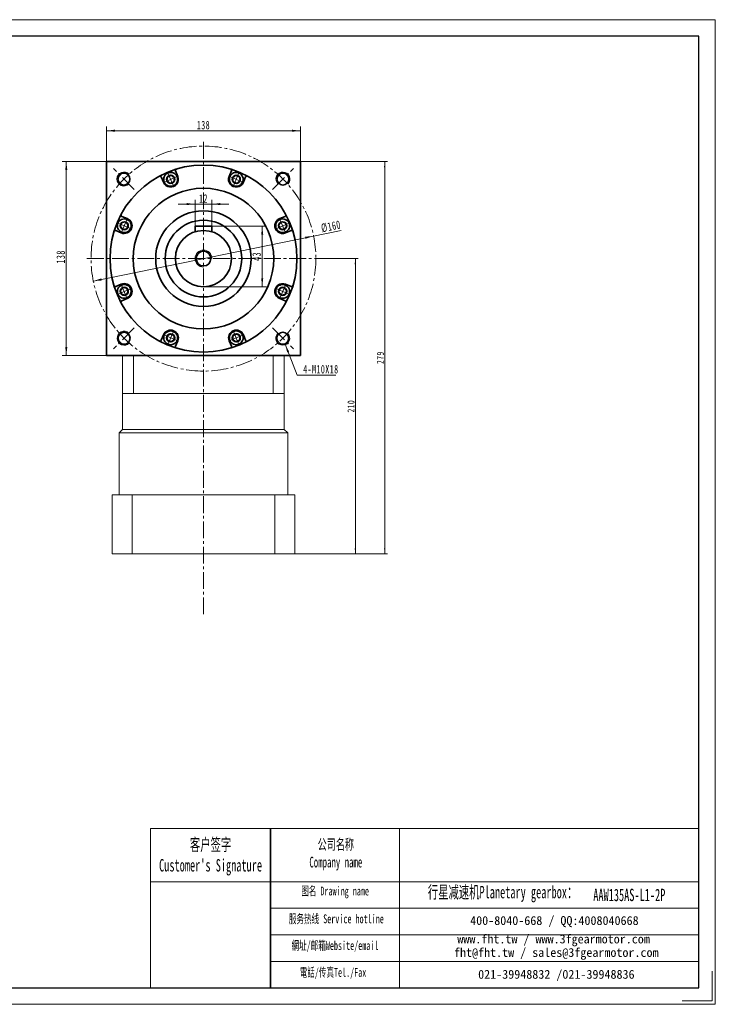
# Model space of a CAD drawing. Header units: millimetres. Extents: x -437 to 553, y -266 to 435.
# Tile 3 of 3: x 58 to 553, y -266 to 434. Entities that reach past the tile are written whole.
import ezdxf

# ---------------------------------------------------------------- set-up
doc = ezdxf.new("R2010")
doc.units = ezdxf.units.MM
doc.set_wipeout_variables(frame=1)
doc.linetypes.add('点画线', pattern=[18, 12, -2, 2, -2])
doc.layers.get('0').update_dxf_attribs({"lineweight": 35})
for name, color, linetype, lineweight in [('7标注层', 4, 'Continuous', 18), ('SLD-0', 7, 'Continuous', 18), ('中心线层', 1, '点画线', 18), ('图框_外框线', 7, 'Continuous', 18), ('尺寸线层', 3, 'Continuous', 18), ('粗实线层', 7, 'Continuous', 35)]:
    doc.layers.add(name, color=color, linetype=linetype, lineweight=lineweight)
doc.styles.add('SLDTEXTSTYLE4', font='txt', dxfattribs={"width": 0.611111})
doc.styles.add('标准', font='txt', dxfattribs={"width": 0.667})
doc.dimstyles.new('a4-1-1', dxfattribs={"dimtxt": 3, "dimasz": 3, "dimexe": 1.5, "dimexo": 0, "dimgap": 0.5, "dimtad": 1, "dimdec": 3, "dimdsep": 46, "dimtxsty": '标准', "dimblk": '_CAXARROW', "dimcen": 0, "dimdle": 6, "dimazin": 2, "dimtfac": 0.707107, "dimtdec": 3, "dimtix": 1, "dimtmove": 2, "dimatfit": 3, "dimfxl": 0, "dimfrac": 2, "dimtolj": 1, "dimarcsym": 0})
doc.dimstyles.new('标准', dxfattribs={"dimtxt": 3.5, "dimasz": 4, "dimexe": 2, "dimexo": 0, "dimtad": 1, "dimdsep": 46, "dimtxsty": '标准', "dimblk": '_CAXARROW', "dimcen": 0, "dimdle": 8, "dimazin": 2, "dimtfac": 0.707107, "dimtdec": 3, "dimtmove": 2, "dimatfit": 3, "dimfxl": 0, "dimfrac": 2, "dimtolj": 1, "dimarcsym": 0})

# ---------------------------------------------------------------- blocks, each defined once
blk = doc.blocks.new('*X2')
at = {"layer": '尺寸线层', "linetype": 'Continuous'}
for points in [[(91.35, 333.59), (92.1, 327.59), (90.6, 327.59)], [(91.35, 195.59), (92.1, 201.59), (90.6, 201.59)]]:
    blk.add_hatch(color=0, dxfattribs=at).paths.add_polyline_path(points, flags=0)
at = {"layer": '尺寸线层', "color": 0, "linetype": 'Continuous'}
for p, q in [((122.24, 333.59), (88.35, 333.59)), ((91.35, 333.59), (91.35, 195.59)), ((122.24, 195.59), (88.35, 195.59))]:
    blk.add_line(p, q, dxfattribs=at)
at = {"layer": '尺寸线层', "color": 0, "insert": (87.38, 265.79), "char_height": 6, "width": 15.558, "attachment_point": 5, "rotation": 90, "line_spacing_factor": 1.15057, "style": '标准'}
blk.add_mtext('\\T1.1;138', dxfattribs=at)
blk = doc.blocks.new('_CAXARROW')
blk.add_hatch(color=0).paths.add_polyline_path([(0, 0), (-1, 0.125), (-1, -0.125)], flags=0)
blk = doc.blocks.new('*X3')
at = {"layer": '尺寸线层', "linetype": 'Continuous'}
for points in [[(119.98, 355.5), (125.98, 356.25), (125.98, 354.75)], [(257.98, 355.5), (251.98, 356.25), (251.98, 354.75)]]:
    blk.add_hatch(color=0, dxfattribs=at).paths.add_polyline_path(points, flags=0)
at = {"layer": '尺寸线层', "color": 0, "linetype": 'Continuous'}
for p, q in [((119.98, 331.33), (119.98, 358.5)), ((257.98, 331.33), (257.98, 358.5)), ((119.98, 355.5), (257.98, 355.5))]:
    blk.add_line(p, q, dxfattribs=at)
at = {"layer": '尺寸线层', "color": 0, "insert": (188.98, 359.47), "char_height": 6, "width": 15.558, "attachment_point": 5, "line_spacing_factor": 1.15057, "style": '标准'}
blk.add_mtext('\\T1.1;138', dxfattribs=at)
blk = doc.blocks.new('*X15')
at = {"layer": '尺寸线层', "linetype": 'Continuous'}
for points in [[(267.36, 280.62), (261.63, 278.68), (261.33, 280.15)], [(110.61, 248.56), (116.63, 249.02), (116.33, 250.49)]]:
    blk.add_hatch(color=0, dxfattribs=at).paths.add_polyline_path(points, flags=0)
at = {"layer": '尺寸线层', "color": 0, "linetype": 'Continuous'}
blk.add_line((286.97, 284.63), (110.61, 248.56), dxfattribs=at)
at = {"layer": '尺寸线层', "color": 0, "insert": (279.71, 287.46), "char_height": 6, "width": 26.1925, "attachment_point": 5, "rotation": 11.55918, "line_spacing_factor": 1.15057, "style": '标准'}
blk.add_mtext('\\T1.1;%%C160', dxfattribs=at)
blk = doc.blocks.new('*X19')
at = {"layer": '尺寸线层', "linetype": 'Continuous'}
blk.add_hatch(color=0, dxfattribs=at).paths.add_polyline_path([(-9.87, 22.08), (-6.98, 16.77), (-8.38, 16.22)], flags=0)
at = {"layer": '尺寸线层', "color": 0, "linetype": 'Continuous'}
blk.add_line((-9.87, 22.08), (-1.21, 0), dxfattribs=at)
at = {"layer": '尺寸线层', "color": 0}
for p, q in [((-1.21, 0), (0, 0)), ((0, 0), (26.16, 0)), ((0, 0), (0, 0))]:
    blk.add_line(p, q, dxfattribs=at)
at = {"layer": '尺寸线层', "color": 0, "insert": (3, 1.2), "char_height": 6, "width": 46.3194, "attachment_point": 7, "line_spacing_factor": 1.15057, "style": '标准'}
blk.add_mtext('\\T1.1;4-M10X18', dxfattribs=at)
blk = doc.blocks.new('*X22')
at = {"layer": '中心线层', "linetype": '点画线', "lineweight": 18}
for p, q in [((-5.64, 0), (5.64, 0)), ((0, -5.64), (0, 5.64))]:
    blk.add_line(p, q, dxfattribs=at)
at = {"layer": '粗实线层'}
for p, q in [((-2.89, 0), (-1.44, 2.5)), ((-2.89, 0), (-1.44, -2.5)), ((-1.44, 2.5), (1.44, 2.5)), ((2.89, 0), (1.44, 2.5)), ((2.89, 0), (1.44, 2.5)), ((2.89, 0), (1.44, -2.5)), ((-1.44, -2.5), (1.44, -2.5))]:
    blk.add_line(p, q, dxfattribs=at)
blk.add_circle((0, 0), 2.89, dxfattribs=at)
for start, end in [(0, 180), (180, 360)]:
    blk.add_arc((0, 0), 4.89, start, end, dxfattribs=at)
blk = doc.blocks.new('*X29')
at = {"layer": '尺寸线层', "linetype": 'Continuous'}
for points in [[(230.79, 287.59), (231.54, 281.59), (230.04, 281.59)], [(230.79, 244.59), (231.54, 250.59), (230.04, 250.59)]]:
    blk.add_hatch(color=0, dxfattribs=at).paths.add_polyline_path(points, flags=0)
at = {"layer": '尺寸线层', "color": 0, "linetype": 'Continuous'}
for p, q in [((194.98, 287.59), (233.79, 287.59)), ((230.79, 287.59), (230.79, 244.59)), ((188.98, 244.59), (233.79, 244.59))]:
    blk.add_line(p, q, dxfattribs=at)
at = {"layer": '尺寸线层', "color": 0, "insert": (226.82, 266.09), "char_height": 6, "width": 12, "attachment_point": 5, "rotation": 90, "line_spacing_factor": 1.15057, "style": '标准'}
blk.add_mtext('\\T1.1;43', dxfattribs=at)
blk = doc.blocks.new('*X30')
at = {"layer": '尺寸线层', "linetype": 'Continuous'}
for points in [[(182.98, 303.34), (176.98, 302.59), (176.98, 304.09)], [(194.98, 303.34), (200.98, 302.59), (200.98, 304.09)]]:
    blk.add_hatch(color=0, dxfattribs=at).paths.add_polyline_path(points, flags=0)
at = {"layer": '尺寸线层', "color": 0, "linetype": 'Continuous'}
for p, q in [((206.98, 303.34), (170.98, 303.34)), ((182.98, 287.59), (182.98, 306.34)), ((194.98, 287.59), (194.98, 306.34))]:
    blk.add_line(p, q, dxfattribs=at)
at = {"layer": '尺寸线层', "color": 0, "insert": (188.98, 307.3), "char_height": 6, "width": 12, "attachment_point": 5, "line_spacing_factor": 1.15057, "style": '标准'}
blk.add_mtext('\\T1.1;12', dxfattribs=at)
blk = doc.blocks.new('*X45')
at = {"layer": '尺寸线层', "linetype": 'Continuous'}
for points in [[(317.97, 333.59), (318.47, 329.59), (317.47, 329.59)], [(317.97, 54.59), (318.47, 58.59), (317.47, 58.59)]]:
    blk.add_hatch(color=0, dxfattribs=at).paths.add_polyline_path(points, flags=0)
at = {"layer": '尺寸线层', "color": 0, "linetype": 'Continuous'}
for p, q in [((257.98, 333.59), (319.97, 333.59)), ((317.97, 333.59), (317.97, 54.59)), ((253.98, 54.59), (319.97, 54.59))]:
    blk.add_line(p, q, dxfattribs=at)
at = {"layer": '尺寸线层', "color": 0, "insert": (314.87, 194.09), "char_height": 5, "width": 13.2174, "attachment_point": 5, "rotation": 90, "line_spacing_factor": 1.15057, "style": '标准'}
blk.add_mtext('\\T1.1;279', dxfattribs=at)
blk = doc.blocks.new('*X46')
at = {"layer": '尺寸线层', "linetype": 'Continuous'}
for points in [[(297.08, 264.59), (297.58, 260.59), (296.58, 260.59)], [(297.08, 54.59), (297.58, 58.59), (296.58, 58.59)]]:
    blk.add_hatch(color=0, dxfattribs=at).paths.add_polyline_path(points, flags=0)
at = {"layer": '尺寸线层', "color": 0, "linetype": 'Continuous'}
for p, q in [((271.98, 264.59), (299.08, 264.59)), ((297.08, 264.59), (297.08, 54.59)), ((253.98, 54.59), (299.08, 54.59))]:
    blk.add_line(p, q, dxfattribs=at)
at = {"layer": '尺寸线层', "color": 0, "insert": (293.99, 159.59), "char_height": 5, "width": 13.5058, "attachment_point": 5, "rotation": 90, "line_spacing_factor": 1.15057, "style": '标准'}
blk.add_mtext('\\T1.1;210', dxfattribs=at)

msp = doc.modelspace()

# ---------------------------------------------------------------- linework, layer by layer
at = {"color": 7, "linetype": 'Continuous', "lineweight": 15}
for p, q in [((131.4825, 195.5867), (131.4825, 168.5867)), ((139.2859, 168.5867), (139.2859, 195.5867)), ((238.6791, 195.5867), (238.6791, 168.5867)), ((246.4825, 168.5867), (246.4825, 195.5867)), ((131.4825, 168.5867), (131.4825, 143.0867)), ((131.4825, 168.5867), (139.2859, 168.5867)), ((188.9825, 168.5867), (139.2859, 168.5867)), ((238.6791, 168.5867), (188.9825, 168.5867)), ((238.6791, 168.5867), (246.4825, 168.5867)), ((246.4825, 143.0867), (246.4825, 168.5867)), ((131.4825, 143.0867), (128.9825, 140.5867)), ((128.9825, 140.5867), (128.9825, 96.5867)), ((128.9825, 140.5867), (248.9825, 140.5867)), ((131.4825, 143.0867), (188.9825, 143.0867)), ((188.9825, 143.0867), (246.4825, 143.0867)), ((248.9825, 140.5867), (246.4825, 143.0867)), ((248.9825, 96.5867), (248.9825, 140.5867)), ((123.9825, 96.5867), (123.9825, 54.5867)), ((138.1765, 96.5867), (123.9825, 96.5867)), ((138.1765, 54.5867), (138.1765, 96.5867)), ((239.7885, 96.5867), (138.1765, 96.5867)), ((239.7885, 96.5867), (239.7885, 54.5867)), ((253.9825, 96.5867), (239.7885, 96.5867)), ((253.9825, 54.5867), (253.9825, 96.5867)), ((123.9825, 54.5867), (138.1765, 54.5867)), ((239.7885, 54.5867), (138.1765, 54.5867)), ((239.7885, 54.5867), (253.9825, 54.5867))]:
    msp.add_line(p, q, dxfattribs=at)
msp.add_line((236.5932, -140.8264), (236.5932, -254.0214))
for centre, start, end in [((132.4041, 321.1454), 43.2191625, 315.1591555), ((245.5609, 321.1454), 313.1992681, 224.8408445), ((132.5221, 207.9102), 46.7509794, 316.9002039), ((245.4429, 207.9102), 133.2490206, 46.6813654)]:
    msp.add_arc(centre, 5, start, end, dxfattribs=at)
at = {"layer": '7标注层', "color": 0}
msp.add_line((151.2052, -140.8264), (151.2052, -254.002), dxfattribs=at)
at = {"layer": '中心线层'}
for p, q in [((188.9825, 11.6253), (188.9825, 347.5867)), ((139.7422, 313.8271), (124.8858, 328.6834)), ((238.2229, 313.8271), (253.0793, 328.6834)), ((105.9825, 264.5867), (271.9825, 264.5867)), ((139.7422, 215.3464), (124.8858, 200.49)), ((238.2229, 215.3464), (253.0793, 200.49))]:
    msp.add_line(p, q, dxfattribs=at)
msp.add_circle((188.9825, 264.5867), 80, dxfattribs=at)
at = {"layer": '图框_外框线'}
for p, q in [((151.2052, -140.8264), (236.5932, -140.8264)), ((236.5932, -140.8264), (236.5932, -254.002)), ((236.5932, -140.8264), (541.4527, -140.8264)), ((328.593, -140.8264), (328.593, -254.002)), ((151.2052, -178.5932), (236.5932, -178.5932)), ((236.5932, -178.5932), (541.4527, -178.5932)), ((236.5932, -197.4766), (541.4527, -197.4766)), ((236.5932, -216.36), (541.4527, -216.36)), ((236.5932, -235.2434), (541.4527, -235.2434))]:
    msp.add_line(p, q, dxfattribs=at)
at = {"layer": '图框_外框线', "color": 3}
msp.add_lwpolyline([(550.884, -242.213), (550.884, -263.4333), (529.6636, -263.4333)], dxfattribs=at)
at = {"layer": '粗实线层'}
for p, q in [((257.9825, 333.5867), (119.9825, 333.5867)), ((119.9825, 333.5867), (119.9825, 195.5867)), ((257.9825, 195.5867), (257.9825, 333.5867)), ((160.5575, 318.8386), (158.9591, 322.6973)), ((170.7202, 323.0481), (169.1218, 326.9069)), ((207.2449, 323.0481), (208.8432, 326.9069)), ((217.4075, 318.8386), (219.0059, 322.6973)), ((134.7306, 293.0117), (130.8719, 294.6101)), ((243.2344, 293.0117), (247.0932, 294.6101)), ((194.9825, 287.5867), (182.9825, 287.5867)), ((182.9825, 287.5867), (182.9825, 283.6655)), ((194.9825, 287.5867), (194.9825, 283.6655)), ((130.5211, 282.8491), (126.6623, 284.4474)), ((247.4439, 282.8491), (251.3027, 284.4474)), ((130.5211, 246.3244), (126.6623, 244.726)), ((247.4439, 246.3244), (251.3027, 244.726)), ((134.7306, 236.1617), (130.8719, 234.5633)), ((243.2344, 236.1617), (247.0932, 234.5633)), ((160.5575, 210.3348), (158.9591, 206.4761)), ((217.4075, 210.3348), (219.0059, 206.4761)), ((170.7202, 206.1253), (169.1218, 202.2665)), ((207.2449, 206.1253), (208.8432, 202.2665)), ((119.9825, 195.5867), (257.9825, 195.5867)), ((131.4825, 195.5867), (246.4825, 195.5867))]:
    msp.add_line(p, q, dxfattribs=at)
for centre, radius in [((188.9825, 264.5867), 66.5), ((132.4041, 321.1454), 4.25), ((245.5609, 321.1454), 4.25), ((188.9825, 264.5867), 50), ((188.9825, 264.5867), 34), ((188.9825, 264.5867), 27.25), ((188.9825, 264.5867), 20), ((188.9825, 264.5867), 5.25), ((132.5221, 207.9102), 4.25), ((245.4429, 207.9102), 4.25)]:
    msp.add_circle(centre, radius, dxfattribs=at)
for centre, radius, start, end in [((158.0353, 322.3147), 1, 22.4999699, 118.1952849), ((165.6388, 320.9434), 5.5, 202.5, 22.5), ((170.0457, 327.2895), 1, 106.8047151, 202.5000301), ((212.3262, 320.9434), 5.5, 157.5, 337.5), ((207.9193, 327.2895), 1, 337.4999699, 73.1952849), ((219.9298, 322.3147), 1, 61.8047151, 157.5000301), ((131.2545, 295.534), 1, 151.8047151, 247.5000301), ((246.7105, 295.534), 1, 292.4999699, 28.1952849), ((132.6259, 287.9304), 5.5, 247.5, 67.5), ((245.3392, 287.9304), 5.5, 112.5, 292.5), ((126.2797, 283.5235), 1, 67.4999699, 163.1952849), ((251.6854, 283.5235), 1, 16.8047151, 112.5000301), ((126.2797, 245.6499), 1, 196.8047151, 292.5000301), ((132.6259, 241.243), 5.5, 292.5, 112.5), ((245.3392, 241.243), 5.5, 67.5, 247.5), ((251.6854, 245.6499), 1, 247.4999699, 343.1952849), ((131.2545, 233.6394), 1, 112.4999699, 208.1952849), ((246.7105, 233.6394), 1, 331.8047151, 67.5000301), ((165.6388, 208.2301), 5.5, 337.5, 157.5), ((212.3262, 208.2301), 5.5, 22.5, 202.5), ((158.0353, 206.8587), 1, 241.8047151, 337.5000301), ((219.9298, 206.8587), 1, 202.4999699, 298.1952849), ((170.0457, 201.8839), 1, 157.4999699, 253.1952849), ((207.9193, 201.8839), 1, 286.8047151, 22.5000301)]:
    msp.add_arc(centre, radius, start, end, dxfattribs=at)
at = {"layer": '粗实线层', "lineweight": 18}
msp.add_arc((188.9825, 264.5867), 6, 0, 270, dxfattribs=at)

# ---------------------------------------------------------------- block references
at = {"layer": '尺寸线层'}
msp.add_blockref('*X19', (256.9457, 181.6051), dxfattribs=at)
at = {"layer": '粗实线层', "rotation": 337.5000000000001}
msp.add_blockref('*X22', (212.3262, 320.9434), dxfattribs=at)

# ---------------------------------------------------------------- texts
at = {"layer": 'SLD-0', "color": 1, "attachment_point": 2, "style": 'SLDTEXTSTYLE4'}
for s, insert, char_height, width in [("{\\fSimSun|b1|i0|c134|p2;客户签字\\PCustomer's Signature}", (194.0464, -147.8134), 8.812256, 109.625367), ('{\\fSimSun|b1|i0|c134|p2;公司名称\\PCompany name}', (283.1766, -148.2812), 7.553362, 97.792453), ('{\\fSimSun|b1|i0|c134|p2;图名 Drawing name}', (282.6603, -182.0741), 6.294468, 80.497967), ('{\\fSimSun|b1|i0|c134|p2;  \\H1.1667x;行星减速机Planetary gearbox\\fSimSun|b0|i0|c134|p2;：}', (398.7027, -181.5885), 7.553362, 118.796557), ('{\\fSimSun|b1|i0|c134|p2;AAW135AS-L1-2P}', (492.0213, -183.594), 8.812256, 64.131013), ('{\\fSimSun|b1|i0|c134|p2;服务热线 Service hotline}', (283.5529, -201.8669), 6.294468, 89.682469), ('{\\fSimSun|b1|i0|c134|p2;網址/邮箱Website/email}', (282.5727, -220.8311), 6.294468, 93.351009), ('{\\fSimSun|b1|i0|c134|p2;電話/传真Tel./Fax}', (281.1625, -239.9433), 6.294468, 94.473748)]:
    msp.add_mtext(s, dxfattribs=dict(at, insert=insert, char_height=char_height, width=width))
at = {"layer": 'SLD-0', "color": 1, "char_height": 6.294468, "attachment_point": 2}
for s, insert, width in [('{\\fSimSun|b1|i0|c134|p2;400-8040-668 / QQ:4008040668}', (438.7139, -203.0696), 183.266019), ('{\\fSimSun|b1|i0|c134|p2;www.fht.tw / www.3fgearmotor.com }', (438.1335, -216.1802), 183.472325), ('{\\fSimSun|b1|i0|c134|p2;fht@fht.tw / sales@3fgearmotor.com }', (440.0518, -225.765), 183.472325), ('{\\fSimSun|b1|i0|c134|p2;021-39948832 /021-39948836 }', (440.1176, -241.3195), 140.095)]:
    msp.add_mtext(s, dxfattribs=dict(at, insert=insert, width=width))

# ---------------------------------------------------------------- dimensions: what is measured, and where the dimension line sits
at = {"layer": '尺寸线层'}
for base, p1, p2, picture, middle in [((257.9825, 355.5043), (119.9825, 331.3325), (257.9825, 331.3325), '*X3', (188.9825, 359.4719)), ((182.9825, 303.3354), (194.9825, 287.5867), (182.9825, 287.5867), '*X30', (188.9825, 307.303))]:
    dim = msp.add_linear_dim(base=base, p1=p1, p2=p2, dimstyle='a4-1-1', override={"dimsah": 1, "dimtfill": 1, "dimtzin": 8}, dxfattribs=at)
    dim.commit()
    dim.dimension.update_dxf_attribs({"geometry": picture, "text_midpoint": middle, "dimtype": 160})
for base, p1, p2, picture, middle in [((91.349, 195.5867), (122.2367, 333.5867), (122.2367, 195.5867), '*X2', (87.3815, 265.7873)), ((230.788, 244.5867), (194.9825, 287.5867), (188.9825, 244.5867), '*X29', (226.8205, 266.0867))]:
    dim = msp.add_linear_dim(base=base, p1=p1, p2=p2, angle=270, dimstyle='a4-1-1', override={"dimsah": 1, "dimtfill": 1, "dimtzin": 8}, dxfattribs=at)
    dim.commit()
    dim.dimension.update_dxf_attribs({"geometry": picture, "text_midpoint": middle, "dimtype": 160})
for base, p1, picture, middle in [((317.9659, 54.5867), (257.9825, 333.5867), '*X45', (314.868, 194.0867)), ((297.0833, 54.5867), (271.9825, 264.5867), '*X46', (293.9854, 159.5867))]:
    dim = msp.add_linear_dim(base=base, p1=p1, p2=(253.9825, 54.5867), angle=90, dimstyle='标准', override={"dimtxt": 5, "dimsah": 1, "dimtfill": 1, "dimtzin": 8, "dimarcsym": 0}, dxfattribs=at)
    dim.commit()
    dim.dimension.update_dxf_attribs({"geometry": picture, "text_midpoint": middle})
dim = msp.add_diameter_dim_2p(p1=(110.605, 248.5563), p2=(267.36, 280.6171), dimstyle='a4-1-1', override={"dimpost": '%%C<>', "dimsah": 1, "dimtfill": 1, "dimtzin": 8}, dxfattribs=at)
dim.commit()
dim.dimension.update_dxf_attribs({"geometry": '*X15', "text_midpoint": (280.5536, 283.3156), "dimtype": 163})

# ---------------------------------------------------------------- next in the draw order: wipeouts: each hides what was drawn before it
for points in [[(170.1566, 322.8147), (169.7786, 323.5461), (169.7786, 323.5461), (168.8965, 324.5902), (167.7598, 325.3494), (166.4574, 325.7644), (165.0911, 325.8026), (163.7675, 325.4611), (163.7675, 325.4611), (162.5902, 324.7667), (161.651, 323.7735), (161.0235, 322.5592), (160.7566, 321.2186), (160.8711, 319.8565), (160.8711, 319.8565), (161.121, 319.072), (161.121, 319.072), (161.7593, 317.9665), (162.662, 317.0639), (163.7675, 316.4256), (165.0005, 316.0952), (166.2771, 316.0952), (167.5101, 316.4256), (167.5101, 316.4256), (168.8146, 317.225), (169.8082, 318.3883), (170.3937, 319.8018), (170.5137, 321.327)], [(134.4972, 292.4482), (133.7127, 292.6981), (133.7127, 292.6981), (132.3506, 292.8126), (131.01, 292.5457), (129.7957, 291.9182), (128.8025, 290.9791), (128.1081, 289.8017), (128.1081, 289.8017), (127.7666, 288.4782), (127.8049, 287.1118), (128.2198, 285.8094), (128.979, 284.6727), (130.0231, 283.7906), (130.0231, 283.7906), (130.7545, 283.4126), (130.7545, 283.4126), (131.9876, 283.0822), (133.2641, 283.0822), (134.4972, 283.4126), (135.6027, 284.0509), (136.5054, 284.9535), (137.1436, 286.0591), (137.1436, 286.0591), (137.5008, 287.5467), (137.3807, 289.0719), (136.7953, 290.4854), (135.8017, 291.6488)], [(247.2105, 283.4126), (247.9419, 283.7906), (247.9419, 283.7906), (248.986, 284.6727), (249.7452, 285.8094), (250.1602, 287.1118), (250.1984, 288.4782), (249.8569, 289.8017), (249.8569, 289.8017), (249.1625, 290.9791), (248.1693, 291.9182), (246.955, 292.5457), (245.6144, 292.8126), (244.2523, 292.6981), (244.2523, 292.6981), (243.4678, 292.4482), (243.4678, 292.4482), (242.3623, 291.8099), (241.4597, 290.9072), (240.8214, 289.8017), (240.491, 288.5687), (240.491, 287.2921), (240.8214, 286.0591), (240.8214, 286.0591), (241.6208, 284.7546), (242.7841, 283.761), (244.1976, 283.1755), (245.7228, 283.0555)], [(130.7545, 245.7608), (130.0231, 245.3828), (130.0231, 245.3828), (128.979, 244.5007), (128.2198, 243.364), (127.8049, 242.0616), (127.7666, 240.6952), (128.1081, 239.3717), (128.1081, 239.3717), (128.8025, 238.1944), (129.7957, 237.2552), (131.01, 236.6277), (132.3506, 236.3608), (133.7127, 236.4753), (133.7127, 236.4753), (134.4972, 236.7252), (134.4972, 236.7252), (135.6027, 237.3635), (136.5054, 238.2662), (137.1436, 239.3717), (137.474, 240.6047), (137.474, 241.8813), (137.1436, 243.1143), (137.1436, 243.1143), (136.3442, 244.4188), (135.1809, 245.4124), (133.7674, 245.9979), (132.2422, 246.1179)], [(243.4678, 236.7252), (244.2523, 236.4753), (244.2523, 236.4753), (245.6144, 236.3608), (246.955, 236.6277), (248.1693, 237.2552), (249.1625, 238.1944), (249.8569, 239.3717), (249.8569, 239.3717), (250.1984, 240.6952), (250.1602, 242.0616), (249.7452, 243.364), (248.986, 244.5007), (247.9419, 245.3828), (247.9419, 245.3828), (247.2105, 245.7608), (247.2105, 245.7608), (245.9774, 246.0912), (244.7009, 246.0912), (243.4678, 245.7608), (242.3623, 245.1225), (241.4597, 244.2199), (240.8214, 243.1143), (240.8214, 243.1143), (240.4642, 241.6267), (240.5843, 240.1015), (241.1697, 238.688), (242.1634, 237.5246)], [(161.121, 210.1014), (160.8711, 209.3169), (160.8711, 209.3169), (160.7566, 207.9548), (161.0235, 206.6142), (161.651, 205.3999), (162.5902, 204.4067), (163.7675, 203.7123), (163.7675, 203.7123), (165.0911, 203.3708), (166.4574, 203.4091), (167.7598, 203.824), (168.8965, 204.5832), (169.7786, 205.6273), (169.7786, 205.6273), (170.1566, 206.3587), (170.1566, 206.3587), (170.487, 207.5918), (170.487, 208.8683), (170.1566, 210.1014), (169.5183, 211.2069), (168.6157, 212.1095), (167.5101, 212.7478), (167.5101, 212.7478), (166.0225, 213.105), (164.4973, 212.9849), (163.0838, 212.3995), (161.9204, 211.4059)], [(207.8084, 206.3587), (208.1864, 205.6273), (208.1864, 205.6273), (209.0685, 204.5832), (210.2052, 203.824), (211.5076, 203.4091), (212.874, 203.3708), (214.1975, 203.7123), (214.1975, 203.7123), (215.3749, 204.4067), (216.314, 205.3999), (216.9415, 206.6142), (217.2084, 207.9548), (217.0939, 209.3169), (217.0939, 209.3169), (216.844, 210.1014), (216.844, 210.1014), (216.2057, 211.2069), (215.303, 212.1095), (214.1975, 212.7478), (212.9645, 213.0782), (211.6879, 213.0782), (210.4549, 212.7478), (210.4549, 212.7478), (209.1504, 211.9484), (208.1568, 210.7851), (207.5713, 209.3716), (207.4513, 207.8464)]]:
    msp.add_wipeout(points).dxf.layer = '粗实线层'

# ---------------------------------------------------------------- next in the draw order: linework, layer by layer
at = {"layer": '图框_外框线', "color": 3}
msp.add_lwpolyline([(-437.0416, -265.7911), (553.2418, -265.7911), (553.2418, 434.4807), (-437.0416, 434.4807)], close=True, dxfattribs=at)
at = {"layer": '图框_外框线', "color": 3, "lineweight": 25}
msp.add_lwpolyline([(-378.0962, -254.002), (541.4527, -254.002), (541.4527, 422.6916), (-378.0962, 422.6916)], close=True, dxfattribs=at)

# ---------------------------------------------------------------- next in the draw order: block references
at = {"layer": '粗实线层'}
for p, rotation in [((165.6388, 320.9434), 22.5), ((132.6259, 287.9304), 67.50000000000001), ((245.3392, 287.9304), 292.5000000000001), ((132.6259, 241.243), 112.5), ((245.3392, 241.243), 247.5000000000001), ((165.6388, 208.2301), 157.5000000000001), ((212.3262, 208.2301), 202.5)]:
    msp.add_blockref('*X22', p, dxfattribs=dict(at, rotation=rotation))

doc.saveas('drawing.dxf')
